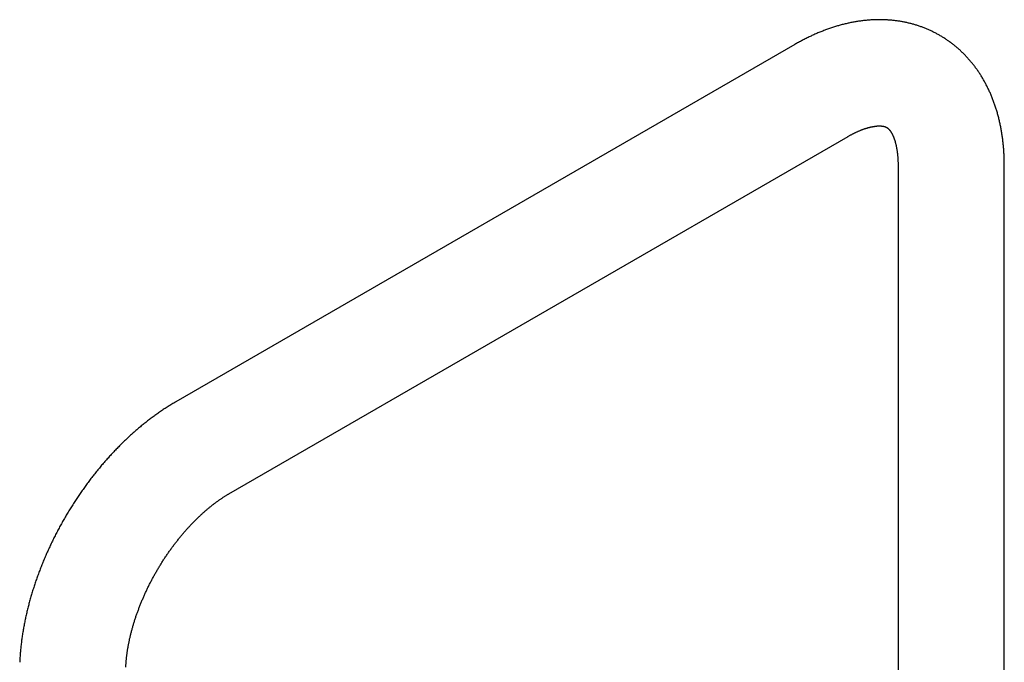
# Model space of a CAD drawing. Header units: millimetres. Extents: x 8 to 852, y 12 to 811.
# Tile 13 of 20: x 616 to 820, y 277 to 410. Entities that reach past the tile are written whole.
import ezdxf

# ---------------------------------------------------------------- set-up
doc = ezdxf.new("R2010")
doc.units = ezdxf.units.MM

msp = doc.modelspace()

# ---------------------------------------------------------------- linework, layer by layer
at = {"color": 7, "linetype": 'Continuous', "lineweight": 30}
for p, q in [((776.78, 404.95), (648.57, 330.94)), ((659.57, 311.88), (787.78, 385.9)), ((798.15, 379.91), (798.15, 248.42)), ((820.15, 248.42), (820.15, 379.91))]:
    msp.add_line(p, q, dxfattribs=at)
for points, knots in [([(820.15, 379.91), (820.15, 379.99), (820.15, 380.23), (820.14, 380.62), (820.13, 381.07), (820.12, 381.53), (820.1, 381.98), (820.08, 382.43), (820.05, 382.88), (820.02, 383.33), (819.98, 383.78), (819.94, 384.22), (819.89, 384.66), (819.84, 385.1), (819.79, 385.54), (819.73, 385.98), (819.66, 386.41), (819.6, 386.84), (819.52, 387.27), (819.44, 387.69), (819.36, 388.11), (819.27, 388.53), (819.18, 388.95), (819.08, 389.36), (818.98, 389.77), (818.88, 390.18), (818.77, 390.59), (818.65, 390.99), (818.53, 391.39), (818.41, 391.78), (818.28, 392.17), (818.15, 392.56), (818.01, 392.94), (817.87, 393.33), (817.73, 393.7), (817.58, 394.08), (817.43, 394.45), (817.27, 394.81), (817.11, 395.18), (816.94, 395.53), (816.77, 395.89), (816.6, 396.24), (816.42, 396.59), (816.24, 396.93), (816.05, 397.27), (815.86, 397.6), (815.67, 397.94), (815.47, 398.26), (815.27, 398.59), (815.06, 398.91), (814.86, 399.22), (814.64, 399.53), (814.43, 399.84), (814.21, 400.14), (813.99, 400.44), (813.76, 400.73), (813.53, 401.02), (813.3, 401.31), (813.06, 401.59), (812.82, 401.87), (812.57, 402.14), (812.33, 402.41), (812.08, 402.67), (811.82, 402.93), (811.57, 403.19), (811.31, 403.44), (811.04, 403.69), (810.78, 403.93), (810.51, 404.17), (810.24, 404.4), (809.96, 404.63), (809.68, 404.85), (809.4, 405.07), (809.12, 405.29), (808.83, 405.5), (808.54, 405.71), (808.25, 405.91), (807.95, 406.11), (807.65, 406.3), (807.35, 406.49), (807.05, 406.67), (806.74, 406.85), (806.43, 407.03), (806.12, 407.2), (805.81, 407.36), (805.49, 407.52), (805.17, 407.68), (804.85, 407.83), (804.53, 407.97), (804.2, 408.12), (803.87, 408.25), (803.54, 408.39), (803.21, 408.51), (802.88, 408.64), (802.54, 408.75), (802.2, 408.87), (801.86, 408.97), (801.51, 409.08), (801.17, 409.17), (800.82, 409.27), (800.47, 409.36), (800.12, 409.44), (799.76, 409.52), (799.41, 409.59), (799.05, 409.66), (798.69, 409.72), (798.33, 409.78), (797.97, 409.83), (797.6, 409.88), (797.23, 409.93), (796.87, 409.96), (796.5, 410), (796.12, 410.02), (795.75, 410.05), (795.37, 410.07), (795, 410.08), (794.62, 410.08), (794.24, 410.09), (793.86, 410.08), (793.47, 410.07), (793.09, 410.06), (792.7, 410.04), (792.32, 410.02), (791.93, 409.99), (791.54, 409.95), (791.15, 409.91), (790.76, 409.87), (790.36, 409.81), (789.97, 409.76), (789.57, 409.7), (789.18, 409.63), (788.78, 409.56), (788.38, 409.48), (787.98, 409.39), (787.58, 409.31), (787.18, 409.21), (786.78, 409.11), (786.38, 409.01), (785.98, 408.9), (785.58, 408.78), (785.17, 408.66), (784.77, 408.53), (784.37, 408.4), (783.96, 408.26), (783.56, 408.12), (783.15, 407.97), (782.75, 407.82), (782.34, 407.66), (781.94, 407.5), (781.54, 407.33), (781.13, 407.16), (780.73, 406.98), (780.32, 406.79), (779.92, 406.61), (779.52, 406.41), (779.12, 406.21), (778.72, 406.01), (778.32, 405.8), (777.92, 405.59), (777.52, 405.37), (777.14, 405.16), (776.89, 405.02), (776.78, 404.95)], [0, 0, 0, 0, 0.003735, 0.010528, 0.017322, 0.024113, 0.030902, 0.037687, 0.044469, 0.051246, 0.058019, 0.064785, 0.071545, 0.078298, 0.085044, 0.09178, 0.098508, 0.105225, 0.111932, 0.118628, 0.125311, 0.131982, 0.138639, 0.145282, 0.15191, 0.158523, 0.165119, 0.171699, 0.178262, 0.184806, 0.191333, 0.197841, 0.20433, 0.210799, 0.217248, 0.223678, 0.230087, 0.236475, 0.242843, 0.249191, 0.255517, 0.261822, 0.268107, 0.274371, 0.280614, 0.286837, 0.29304, 0.299222, 0.305385, 0.311528, 0.317652, 0.323757, 0.329844, 0.335912, 0.341963, 0.347997, 0.354014, 0.360015, 0.366, 0.371969, 0.377924, 0.383865, 0.389793, 0.395707, 0.401609, 0.4075, 0.413379, 0.419247, 0.425106, 0.430955, 0.436796, 0.442628, 0.448453, 0.454271, 0.460084, 0.46589, 0.471692, 0.47749, 0.483284, 0.489076, 0.494865, 0.500653, 0.50644, 0.512226, 0.518013, 0.523801, 0.52959, 0.535382, 0.541176, 0.546974, 0.552776, 0.558583, 0.564396, 0.570214, 0.57604, 0.581873, 0.587714, 0.593564, 0.599423, 0.605292, 0.611171, 0.617062, 0.622965, 0.62888, 0.634807, 0.640749, 0.646704, 0.652674, 0.65866, 0.664661, 0.670678, 0.676711, 0.682762, 0.688831, 0.694917, 0.701021, 0.707145, 0.713287, 0.719448, 0.725629, 0.73183, 0.738051, 0.744292, 0.750554, 0.756835, 0.763138, 0.76946, 0.775803, 0.782167, 0.788551, 0.794954, 0.801378, 0.807821, 0.814284, 0.820765, 0.827265, 0.833784, 0.84032, 0.846873, 0.853443, 0.86003, 0.866631, 0.873248, 0.87988, 0.886525, 0.893183, 0.899854, 0.906536, 0.913229, 0.919933, 0.926646, 0.933368, 0.940099, 0.946837, 0.953582, 0.960333, 0.967089, 0.973851, 0.980616, 0.987386, 0.994159, 1, 1, 1, 1]), ([(787.78, 385.9), (787.82, 385.92), (787.93, 385.98), (788.11, 386.09), (788.33, 386.21), (788.54, 386.32), (788.75, 386.43), (788.96, 386.54), (789.17, 386.64), (789.38, 386.74), (789.58, 386.83), (789.78, 386.93), (789.98, 387.01), (790.17, 387.1), (790.36, 387.18), (790.55, 387.25), (790.74, 387.32), (790.93, 387.39), (791.11, 387.46), (791.29, 387.52), (791.46, 387.57), (791.63, 387.63), (791.8, 387.68), (791.97, 387.73), (792.13, 387.77), (792.29, 387.81), (792.45, 387.85), (792.6, 387.88), (792.75, 387.92), (792.9, 387.94), (793.04, 387.97), (793.18, 387.99), (793.31, 388.01), (793.45, 388.03), (793.57, 388.05), (793.7, 388.06), (793.82, 388.07), (793.94, 388.08), (794.05, 388.08), (794.16, 388.08), (794.27, 388.09), (794.37, 388.09), (794.47, 388.08), (794.57, 388.08), (794.66, 388.07), (794.75, 388.07), (794.84, 388.06), (794.92, 388.05), (795, 388.03), (795.08, 388.02), (795.15, 388.01), (795.22, 387.99), (795.29, 387.97), (795.35, 387.96), (795.42, 387.94), (795.48, 387.92), (795.54, 387.89), (795.6, 387.87), (795.66, 387.84), (795.72, 387.81), (795.79, 387.77), (795.86, 387.73), (795.92, 387.69), (795.97, 387.65), (796.02, 387.61), (796.07, 387.57), (796.12, 387.52), (796.17, 387.47), (796.22, 387.42), (796.27, 387.37), (796.32, 387.31), (796.38, 387.25), (796.43, 387.18), (796.48, 387.11), (796.53, 387.04), (796.59, 386.96), (796.64, 386.88), (796.69, 386.8), (796.75, 386.71), (796.8, 386.62), (796.85, 386.53), (796.91, 386.43), (796.96, 386.32), (797.01, 386.22), (797.06, 386.1), (797.12, 385.99), (797.17, 385.87), (797.22, 385.74), (797.27, 385.61), (797.32, 385.48), (797.37, 385.34), (797.42, 385.2), (797.47, 385.05), (797.51, 384.9), (797.56, 384.74), (797.6, 384.58), (797.64, 384.42), (797.69, 384.25), (797.73, 384.08), (797.77, 383.9), (797.8, 383.72), (797.84, 383.53), (797.87, 383.34), (797.91, 383.14), (797.94, 382.94), (797.97, 382.74), (797.99, 382.53), (798.02, 382.32), (798.04, 382.11), (798.06, 381.89), (798.08, 381.66), (798.1, 381.43), (798.11, 381.2), (798.12, 380.97), (798.13, 380.73), (798.14, 380.48), (798.15, 380.24), (798.15, 380.04), (798.15, 379.93), (798.15, 379.91)], [0, 0, 0, 0, 0.003971, 0.0115, 0.01902, 0.026531, 0.034033, 0.041527, 0.049014, 0.056494, 0.063967, 0.071434, 0.078895, 0.086353, 0.093806, 0.101257, 0.108706, 0.116155, 0.123604, 0.131054, 0.138507, 0.145964, 0.153426, 0.160896, 0.168375, 0.175865, 0.183369, 0.190888, 0.198425, 0.205983, 0.213565, 0.221174, 0.228813, 0.236487, 0.244198, 0.251953, 0.259755, 0.267611, 0.275526, 0.283506, 0.29156, 0.299694, 0.307919, 0.316245, 0.324682, 0.333245, 0.341949, 0.35081, 0.359851, 0.369094, 0.378569, 0.388313, 0.398367, 0.408789, 0.419649, 0.431044, 0.443104, 0.45602, 0.470078, 0.485728, 0.503649, 0.521812, 0.537225, 0.550961, 0.563514, 0.575191, 0.586191, 0.596654, 0.607724, 0.618291, 0.628437, 0.638236, 0.647742, 0.656999, 0.666041, 0.674897, 0.683589, 0.692136, 0.700556, 0.708862, 0.717068, 0.725183, 0.733217, 0.741179, 0.749076, 0.756916, 0.764703, 0.772444, 0.780143, 0.787806, 0.795436, 0.803036, 0.810612, 0.818164, 0.825698, 0.833214, 0.840716, 0.848206, 0.855685, 0.863157, 0.870623, 0.878083, 0.885541, 0.892996, 0.900452, 0.907907, 0.915364, 0.922823, 0.930286, 0.937753, 0.945225, 0.952703, 0.960186, 0.967677, 0.975176, 0.982682, 0.990197, 0.997721, 1, 1, 1, 1]), ([(648.57, 330.94), (648.5, 330.9), (648.29, 330.78), (647.95, 330.58), (647.56, 330.34), (647.17, 330.1), (646.77, 329.85), (646.38, 329.6), (645.99, 329.34), (645.6, 329.08), (645.22, 328.82), (644.83, 328.55), (644.44, 328.27), (644.06, 328), (643.68, 327.71), (643.3, 327.43), (642.92, 327.14), (642.54, 326.85), (642.17, 326.55), (641.79, 326.25), (641.42, 325.94), (641.05, 325.64), (640.68, 325.32), (640.31, 325.01), (639.95, 324.69), (639.59, 324.36), (639.22, 324.04), (638.86, 323.71), (638.51, 323.37), (638.15, 323.04), (637.8, 322.7), (637.44, 322.35), (637.09, 322.01), (636.75, 321.66), (636.4, 321.3), (636.06, 320.95), (635.71, 320.59), (635.37, 320.22), (635.04, 319.86), (634.7, 319.49), (634.37, 319.12), (634.04, 318.74), (633.71, 318.37), (633.38, 317.99), (633.06, 317.6), (632.74, 317.22), (632.42, 316.83), (632.1, 316.44), (631.78, 316.05), (631.47, 315.65), (631.16, 315.25), (630.85, 314.85), (630.55, 314.45), (630.25, 314.04), (629.95, 313.63), (629.65, 313.22), (629.36, 312.81), (629.06, 312.39), (628.77, 311.98), (628.49, 311.56), (628.2, 311.13), (627.92, 310.71), (627.64, 310.28), (627.37, 309.86), (627.09, 309.43), (626.82, 308.99), (626.56, 308.56), (626.29, 308.13), (626.03, 307.69), (625.77, 307.25), (625.51, 306.81), (625.26, 306.37), (625.01, 305.92), (624.76, 305.48), (624.52, 305.03), (624.28, 304.58), (624.04, 304.13), (623.81, 303.68), (623.57, 303.22), (623.34, 302.77), (623.12, 302.31), (622.9, 301.86), (622.68, 301.4), (622.46, 300.94), (622.25, 300.48), (622.04, 300.02), (621.83, 299.55), (621.63, 299.09), (621.43, 298.62), (621.23, 298.16), (621.04, 297.69), (620.85, 297.22), (620.66, 296.75), (620.48, 296.28), (620.3, 295.81), (620.13, 295.34), (619.95, 294.87), (619.79, 294.4), (619.62, 293.93), (619.46, 293.45), (619.3, 292.98), (619.15, 292.5), (619, 292.03), (618.85, 291.55), (618.7, 291.08), (618.57, 290.6), (618.43, 290.13), (618.3, 289.65), (618.17, 289.17), (618.04, 288.7), (617.92, 288.22), (617.81, 287.74), (617.69, 287.27), (617.58, 286.79), (617.48, 286.31), (617.38, 285.84), (617.28, 285.36), (617.19, 284.88), (617.1, 284.41), (617.01, 283.93), (616.93, 283.46), (616.86, 282.98), (616.78, 282.51), (616.71, 282.03), (616.65, 281.56), (616.59, 281.09), (616.53, 280.61), (616.48, 280.14), (616.43, 279.67), (616.39, 279.2), (616.35, 278.73), (616.32, 278.26), (616.29, 277.79), (616.26, 277.37), (616.25, 277.11), (616.25, 277)], [0, 0, 0, 0, 0.004212, 0.011863, 0.019514, 0.027165, 0.034817, 0.042469, 0.05012, 0.057771, 0.06542, 0.073068, 0.080713, 0.088357, 0.095998, 0.103636, 0.111271, 0.118903, 0.126532, 0.134157, 0.141779, 0.149397, 0.157011, 0.164621, 0.172227, 0.179829, 0.187427, 0.195021, 0.202611, 0.210196, 0.217778, 0.225355, 0.232928, 0.240497, 0.248062, 0.255623, 0.26318, 0.270733, 0.278283, 0.285829, 0.293371, 0.300909, 0.308444, 0.315976, 0.323504, 0.33103, 0.338552, 0.346071, 0.353587, 0.361101, 0.368612, 0.37612, 0.383626, 0.39113, 0.398631, 0.406131, 0.413629, 0.421124, 0.428618, 0.436111, 0.443602, 0.451092, 0.458581, 0.466069, 0.473555, 0.481041, 0.488527, 0.496012, 0.503496, 0.51098, 0.518464, 0.525949, 0.533433, 0.540917, 0.548402, 0.555887, 0.563373, 0.57086, 0.578348, 0.585836, 0.593326, 0.600817, 0.608309, 0.615803, 0.623299, 0.630796, 0.638296, 0.645797, 0.653301, 0.660807, 0.668315, 0.675826, 0.683339, 0.690856, 0.698375, 0.705897, 0.713422, 0.720951, 0.728483, 0.736018, 0.743557, 0.751099, 0.758646, 0.766196, 0.77375, 0.781308, 0.78887, 0.796436, 0.804007, 0.811581, 0.819161, 0.826744, 0.834332, 0.841924, 0.849521, 0.857122, 0.864728, 0.872338, 0.879953, 0.887572, 0.895195, 0.902822, 0.910454, 0.91809, 0.925729, 0.933373, 0.94102, 0.948671, 0.956325, 0.963982, 0.971641, 0.979304, 0.986968, 0.994635, 1, 1, 1, 1]), ([(638.22, 276.03), (638.23, 276.08), (638.23, 276.21), (638.25, 276.44), (638.26, 276.72), (638.28, 277), (638.31, 277.28), (638.33, 277.57), (638.36, 277.86), (638.39, 278.15), (638.43, 278.44), (638.47, 278.74), (638.51, 279.04), (638.55, 279.34), (638.6, 279.64), (638.65, 279.95), (638.71, 280.26), (638.76, 280.57), (638.82, 280.89), (638.89, 281.2), (638.95, 281.52), (639.02, 281.84), (639.09, 282.16), (639.17, 282.49), (639.25, 282.81), (639.33, 283.14), (639.42, 283.47), (639.51, 283.8), (639.6, 284.14), (639.69, 284.47), (639.79, 284.8), (639.89, 285.14), (640, 285.48), (640.1, 285.82), (640.22, 286.16), (640.33, 286.5), (640.45, 286.84), (640.57, 287.18), (640.69, 287.52), (640.82, 287.86), (640.95, 288.21), (641.08, 288.55), (641.21, 288.9), (641.35, 289.24), (641.5, 289.59), (641.64, 289.93), (641.79, 290.28), (641.94, 290.62), (642.09, 290.96), (642.25, 291.31), (642.41, 291.65), (642.57, 292), (642.73, 292.34), (642.9, 292.68), (643.07, 293.02), (643.24, 293.37), (643.42, 293.71), (643.6, 294.05), (643.78, 294.38), (643.96, 294.72), (644.14, 295.06), (644.33, 295.39), (644.52, 295.73), (644.71, 296.06), (644.91, 296.39), (645.11, 296.72), (645.31, 297.05), (645.51, 297.38), (645.71, 297.7), (645.92, 298.03), (646.12, 298.35), (646.33, 298.67), (646.55, 298.99), (646.76, 299.3), (646.98, 299.62), (647.19, 299.93), (647.41, 300.24), (647.63, 300.54), (647.85, 300.85), (648.08, 301.15), (648.3, 301.45), (648.53, 301.75), (648.76, 302.04), (648.99, 302.33), (649.22, 302.62), (649.45, 302.91), (649.68, 303.19), (649.92, 303.47), (650.15, 303.75), (650.39, 304.02), (650.63, 304.3), (650.87, 304.56), (651.1, 304.83), (651.34, 305.09), (651.58, 305.35), (651.83, 305.61), (652.07, 305.86), (652.31, 306.11), (652.55, 306.35), (652.79, 306.59), (653.04, 306.83), (653.28, 307.06), (653.52, 307.3), (653.77, 307.52), (654.01, 307.75), (654.25, 307.97), (654.49, 308.18), (654.74, 308.39), (654.98, 308.6), (655.22, 308.81), (655.46, 309.01), (655.7, 309.2), (655.94, 309.4), (656.18, 309.58), (656.42, 309.77), (656.66, 309.95), (656.9, 310.13), (657.13, 310.3), (657.37, 310.47), (657.6, 310.63), (657.83, 310.79), (658.07, 310.95), (658.3, 311.1), (658.52, 311.25), (658.75, 311.39), (658.98, 311.53), (659.2, 311.67), (659.4, 311.79), (659.52, 311.86), (659.57, 311.88)], [0, 0, 0, 0, 0.004032, 0.011709, 0.019394, 0.02709, 0.034797, 0.042515, 0.050243, 0.057983, 0.065733, 0.073494, 0.081266, 0.089049, 0.096842, 0.104646, 0.11246, 0.120285, 0.12812, 0.135965, 0.14382, 0.151685, 0.159559, 0.167443, 0.175336, 0.183239, 0.19115, 0.19907, 0.206998, 0.214935, 0.22288, 0.230833, 0.238793, 0.246761, 0.254736, 0.262718, 0.270707, 0.278703, 0.286705, 0.294712, 0.302726, 0.310746, 0.31877, 0.3268, 0.334835, 0.342874, 0.350918, 0.358966, 0.367018, 0.375073, 0.383132, 0.391195, 0.39926, 0.407328, 0.415398, 0.42347, 0.431545, 0.439621, 0.447699, 0.455778, 0.463858, 0.471938, 0.48002, 0.488101, 0.496182, 0.504264, 0.512344, 0.520424, 0.528502, 0.53658, 0.544656, 0.55273, 0.560802, 0.568871, 0.576938, 0.585003, 0.593064, 0.601122, 0.609177, 0.617227, 0.625274, 0.633317, 0.641355, 0.649388, 0.657417, 0.66544, 0.673458, 0.68147, 0.689476, 0.697476, 0.70547, 0.713457, 0.721437, 0.72941, 0.737376, 0.745334, 0.753285, 0.761227, 0.769162, 0.777088, 0.785005, 0.792914, 0.800814, 0.808704, 0.816585, 0.824457, 0.832319, 0.840171, 0.848013, 0.855845, 0.863667, 0.871478, 0.879279, 0.887069, 0.894848, 0.902617, 0.910375, 0.918121, 0.925857, 0.933582, 0.941296, 0.948999, 0.956692, 0.964373, 0.972044, 0.979704, 0.987354, 0.994993, 1, 1, 1, 1])]:
    msp.add_open_spline(points, degree=3, knots=knots, dxfattribs=at)

doc.saveas('drawing.dxf')
